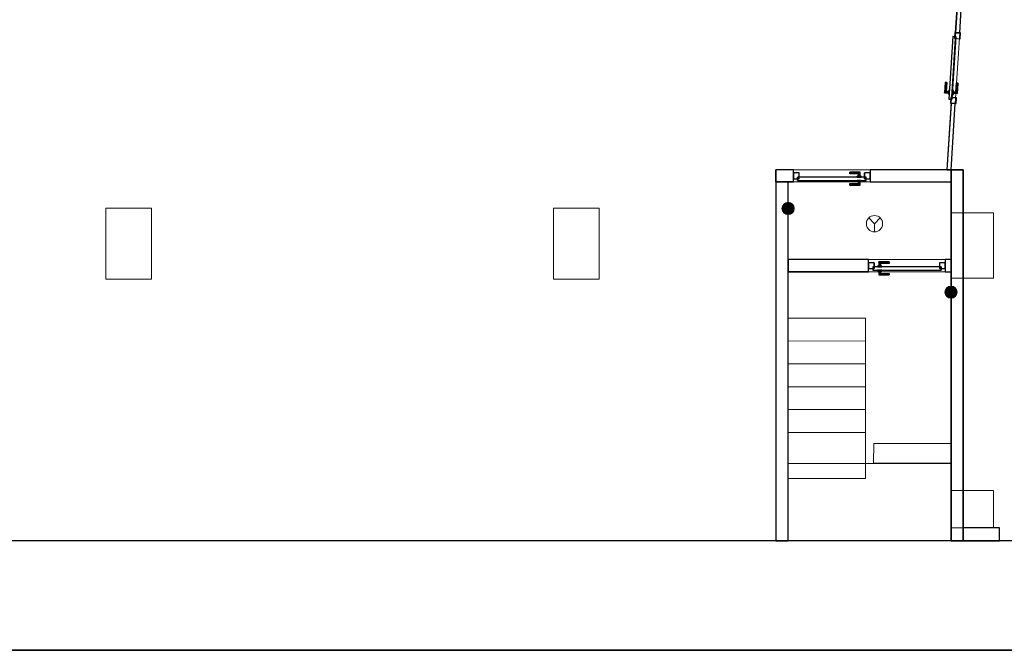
# Model space of a CAD drawing. Header units: metres. Extents: x 391.1 to 427.5, y 12.7 to 28.4.
# Tile 2 of 5: x 409.3 to 421.4, y 12.8 to 20.6. Entities that reach past the tile are written whole.
import ezdxf

# ---------------------------------------------------------------- set-up
doc = ezdxf.new("R2010")
doc.units = ezdxf.units.M
doc.layers.add('01_CARPINTERIA', color=5, linetype='Continuous', lineweight=25, true_color=0x0000ff)
doc.layers.add('01_SUELOS', color=7, linetype='Continuous', lineweight=25, true_color=0x007f00)
for name, color, linetype, lineweight in [('A-COLS-____-MCUT', 7, 'Continuous', 18), ('A-COLS-____-OTLN', 7, 'Continuous', 18), ('A-DETL-GENF-OTLN', 7, 'Continuous', 18), ('A-GENM-____-OTLN', 7, 'Continuous', 18), ('A-WALL-____-MCUT', 7, 'Continuous', 25), ('A-WALL-____-OTLN', 7, 'Continuous', 25), ('S-STRS-____-MCUT', 7, 'Continuous', 18), ('S-STRS-____-OTLN', 7, 'Continuous', 18)]:
    doc.layers.add(name, color=color, linetype=linetype, lineweight=lineweight)

# ---------------------------------------------------------------- blocks, each defined once
blk = doc.blocks.new('Family - Evans PS-2-151009-00_PCI_PS2')
at = {"layer": 'A-WALL-____-MCUT', "color": 253, "true_color": 0xaaaaaa}
for p, q in [((0.99, 0.15), (0, 0.15)), ((0, 0.15), (0, 0)), ((0.99, 0), (0.99, 0.15)), ((1.93, 0.15), (1.93, 0)), ((2.148, 0.15), (1.93, 0.15)), ((2.148, 0), (2.148, 0.15)), ((0, 0), (0.99, 0)), ((1.93, 0), (2.148, 0))]:
    blk.add_line(p, q, dxfattribs=at)
at = {"layer": 'A-WALL-____-OTLN', "color": 253, "true_color": 0xaaaaaa}
for p, q in [((0.99, 0.15), (0, 0.15)), ((0, 0.15), (0, 0)), ((0.99, 0), (0.99, 0.15)), ((1.93, 0.15), (1.93, 0)), ((1.93, 0.15), (2.148, 0.15)), ((2.148, 0.15), (2.148, 0)), ((0, 0), (0.99, 0)), ((1.93, 0), (2.148, 0))]:
    blk.add_line(p, q, dxfattribs=at)
at = {"layer": 'A-WALL-____-OTLN', "color": 253, "lineweight": 18, "true_color": 0xaaaaaa}
blk.add_line((0, 0), (2.148, 0), dxfattribs=at)
blk = doc.blocks.new('Family - Vano puerta-151018-00_PCI_PS2')
at = {"layer": 'A-GENM-____-OTLN', "color": 253, "true_color": 0xaaaaaa}
for p, q in [((419.741, 18.731), (418.801, 18.731)), ((418.801, 18.731), (418.801, 18.581)), ((418.801, 18.731), (419.741, 18.731)), ((418.801, 18.581), (418.801, 18.731)), ((419.741, 18.581), (419.741, 18.731)), ((419.741, 18.581), (419.741, 18.731)), ((418.801, 18.581), (419.741, 18.581)), ((419.741, 18.581), (418.801, 18.581))]:
    blk.add_line(p, q, dxfattribs=at)
blk = doc.blocks.new('Family - LONDR55-XX_ZZ-ARQ-CAA-M3D-Londres55-151027-00_PCI_PS2')
at = {"layer": '01_CARPINTERIA', "color": 161, "true_color": 0xaaaaff}
for p, q in [((0.126, 0.149), (0.125, 0.15)), ((0.125, 0.15), (0.125, 0.1)), ((0.125, 0.15), (0.126, 0.149)), ((0.25, 0.15), (0.125, 0.15)), ((0.13, 0.145), (0.126, 0.149)), ((0.126, 0.149), (0.126, 0.1)), ((0.126, 0.149), (0.126, 0.1)), ((0.126, 0.149), (0.13, 0.145)), ((0.25, 0.149), (0.126, 0.149)), ((0.25, 0.149), (0.126, 0.149)), ((0.135, 0.14), (0.13, 0.145)), ((0.13, 0.145), (0.13, 0.1)), ((0.13, 0.145), (0.13, 0.1)), ((0.13, 0.145), (0.135, 0.14)), ((0.25, 0.145), (0.13, 0.145)), ((0.25, 0.145), (0.13, 0.145)), ((0.135, 0.1), (0.135, 0.14)), ((0.135, 0.14), (0.135, 0.1)), ((0.135, 0.14), (0.14, 0.135)), ((0.14, 0.135), (0.135, 0.14)), ((0.135, 0.14), (0.25, 0.14)), ((0.25, 0.14), (0.135, 0.14)), ((0.14, 0.135), (0.14, 0.1)), ((0.14, 0.135), (0.144, 0.131)), ((0.144, 0.131), (0.14, 0.135)), ((0.14, 0.135), (0.14, 0.1)), ((0.25, 0.135), (0.14, 0.135)), ((0.25, 0.135), (0.14, 0.135)), ((0.144, 0.131), (0.144, 0.1)), ((0.144, 0.131), (0.145, 0.13)), ((0.145, 0.13), (0.144, 0.131)), ((0.144, 0.131), (0.144, 0.1)), ((0.25, 0.131), (0.144, 0.131)), ((0.25, 0.131), (0.144, 0.131)), ((0.145, 0.13), (0.145, 0.1)), ((0.25, 0.13), (0.145, 0.13)), ((0.25, 0.149), (0.25, 0.15)), ((0.25, 0.15), (0.25, 0.149)), ((0.25, 0.145), (0.25, 0.149)), ((0.25, 0.149), (0.25, 0.145)), ((0.25, 0.145), (0.25, 0.14)), ((0.25, 0.14), (0.25, 0.145)), ((0.25, 0.14), (0.25, 0.135)), ((0.25, 0.135), (0.25, 0.14)), ((0.25, 0.135), (0.25, 0.131)), ((0.25, 0.131), (0.25, 0.135)), ((0.25, 0.131), (0.25, 0.13)), ((0.25, 0.13), (0.25, 0.131)), ((0.07, 0.07), (0, 0.07)), ((0, 0.07), (0, 0)), ((0.07, 0.07), (0, 0.07)), ((0, 0.07), (0, 0)), ((0, 0), (0.07, 0)), ((0, 0), (0.07, 0)), ((0.89, 0.09), (0.05, 0.09)), ((0.05, 0.09), (0.05, 0.05)), ((0.89, 0.09), (0.05, 0.09)), ((0.05, 0.09), (0.05, 0.05)), ((0.05, 0.05), (0.89, 0.05)), ((0.05, 0.05), (0.89, 0.05)), ((0.07, 0), (0.07, 0.07)), ((0.07, 0.07), (0.07, 0)), ((0.16, 0.1), (0.11, 0.1)), ((0.11, 0.1), (0.11, 0.09)), ((0.11, 0.1), (0.11, 0.09)), ((0.16, 0.1), (0.11, 0.1)), ((0.11, 0.09), (0.16, 0.09)), ((0.11, 0.09), (0.16, 0.09)), ((0.16, 0.05), (0.11, 0.05)), ((0.11, 0.05), (0.11, 0.04)), ((0.16, 0.05), (0.11, 0.05)), ((0.11, 0.05), (0.11, 0.04)), ((0.11, 0.04), (0.16, 0.04)), ((0.11, 0.04), (0.16, 0.04)), ((0.126, 0.1), (0.125, 0.1)), ((0.125, 0.1), (0.126, 0.1)), ((0.126, 0.04), (0.125, 0.04)), ((0.125, 0.04), (0.126, 0.04)), ((0.125, 0.04), (0.125, -0.01)), ((0.13, 0.1), (0.126, 0.1)), ((0.126, 0.1), (0.13, 0.1)), ((0.13, 0.04), (0.126, 0.04)), ((0.126, 0.04), (0.13, 0.04)), ((0.126, 0.04), (0.126, -0.009)), ((0.126, 0.04), (0.126, -0.009)), ((0.135, 0.1), (0.13, 0.1)), ((0.13, 0.1), (0.135, 0.1)), ((0.13, 0.04), (0.135, 0.04)), ((0.135, 0.04), (0.13, 0.04)), ((0.13, 0.04), (0.13, -0.005)), ((0.13, 0.04), (0.13, -0.005)), ((0.14, 0.1), (0.135, 0.1)), ((0.135, 0.1), (0.14, 0.1)), ((0.135, 0.04), (0.14, 0.04)), ((0.14, 0.04), (0.135, 0.04)), ((0.135, 0), (0.135, 0.04)), ((0.135, 0.04), (0.135, 0)), ((0.14, 0.005), (0.135, 0)), ((0.135, 0), (0.14, 0.005)), ((0.25, 0), (0.135, 0)), ((0.135, 0), (0.25, 0)), ((0.14, 0.1), (0.144, 0.1)), ((0.144, 0.1), (0.14, 0.1)), ((0.14, 0.04), (0.144, 0.04)), ((0.144, 0.04), (0.14, 0.04)), ((0.14, 0.04), (0.14, 0.005)), ((0.14, 0.04), (0.14, 0.005)), ((0.144, 0.009), (0.14, 0.005)), ((0.14, 0.005), (0.144, 0.009)), ((0.14, 0.005), (0.25, 0.005)), ((0.14, 0.005), (0.25, 0.005)), ((0.144, 0.1), (0.145, 0.1)), ((0.145, 0.1), (0.144, 0.1)), ((0.144, 0.04), (0.145, 0.04)), ((0.145, 0.04), (0.144, 0.04)), ((0.144, 0.04), (0.144, 0.009)), ((0.144, 0.04), (0.144, 0.009)), ((0.145, 0.01), (0.144, 0.009)), ((0.144, 0.009), (0.145, 0.01)), ((0.144, 0.009), (0.25, 0.009)), ((0.144, 0.009), (0.25, 0.009)), ((0.145, 0.04), (0.145, 0.01)), ((0.145, 0.01), (0.25, 0.01)), ((0.16, 0.09), (0.16, 0.1)), ((0.16, 0.1), (0.16, 0.09)), ((0.16, 0.04), (0.16, 0.05)), ((0.16, 0.05), (0.16, 0.04)), ((0.25, 0.009), (0.25, 0.01)), ((0.25, 0.01), (0.25, 0.009)), ((0.25, 0.005), (0.25, 0.009)), ((0.25, 0.009), (0.25, 0.005)), ((0.25, 0.005), (0.25, 0)), ((0.25, 0), (0.25, 0.005)), ((0.25, 0), (0.25, -0.005)), ((0.25, -0.005), (0.25, 0)), ((0.94, 0.07), (0.87, 0.07)), ((0.87, 0.07), (0.87, 0)), ((0.94, 0.07), (0.87, 0.07)), ((0.87, 0.07), (0.87, 0)), ((0.87, 0), (0.94, 0)), ((0.87, 0), (0.94, 0)), ((0.89, 0.05), (0.89, 0.09)), ((0.89, 0.09), (0.89, 0.05)), ((0.94, 0), (0.94, 0.07)), ((0.94, 0.07), (0.94, 0)), ((0.125, -0.01), (0.126, -0.009)), ((0.126, -0.009), (0.125, -0.01)), ((0.125, -0.01), (0.25, -0.01)), ((0.126, -0.009), (0.13, -0.005)), ((0.13, -0.005), (0.126, -0.009)), ((0.126, -0.009), (0.25, -0.009)), ((0.126, -0.009), (0.25, -0.009)), ((0.13, -0.005), (0.135, 0)), ((0.135, 0), (0.13, -0.005)), ((0.13, -0.005), (0.25, -0.005)), ((0.13, -0.005), (0.25, -0.005)), ((0.25, -0.005), (0.25, -0.009)), ((0.25, -0.009), (0.25, -0.005)), ((0.25, -0.009), (0.25, -0.01)), ((0.25, -0.01), (0.25, -0.009))]:
    blk.add_line(p, q, dxfattribs=at)
blk = doc.blocks.new('Family - Porta PS-2-151028-00_PCI_PS2')
blk.add_blockref('Family - LONDR55-XX_ZZ-ARQ-CAA-M3D-Londres55-151027-00_PCI_PS2', (0, 0))
blk = doc.blocks.new('Family - LONDR55-XX_ZZ-ARQ-CAA-M3D-Londres55-151034-00_PCI_PS2')
at = {"layer": '01_SUELOS', "color": 9, "true_color": 0xaad4aa}
for p, q in [((0, 0), (33.142, 0)), ((33.142, 0), (0, 0))]:
    blk.add_line(p, q, dxfattribs=at)
blk = doc.blocks.new('Family - LONDR55-XX_ZZ-ARQ-CAA-M3D-Londres55-151038-00_PCI_PS2')
at = {"layer": '01_CARPINTERIA', "color": 161, "true_color": 0xaaaaff}
for p, q in [((0.69, 0.149), (0.69, 0.15)), ((0.69, 0.15), (0.69, 0.149)), ((0.815, 0.15), (0.69, 0.15)), ((0.69, 0.145), (0.69, 0.149)), ((0.69, 0.149), (0.69, 0.145)), ((0.814, 0.149), (0.69, 0.149)), ((0.814, 0.149), (0.69, 0.149)), ((0.69, 0.14), (0.69, 0.145)), ((0.69, 0.145), (0.69, 0.14)), ((0.81, 0.145), (0.69, 0.145)), ((0.81, 0.145), (0.69, 0.145)), ((0.69, 0.135), (0.69, 0.14)), ((0.69, 0.14), (0.69, 0.135)), ((0.69, 0.14), (0.805, 0.14)), ((0.805, 0.14), (0.69, 0.14)), ((0.69, 0.135), (0.69, 0.131)), ((0.69, 0.131), (0.69, 0.135)), ((0.8, 0.135), (0.69, 0.135)), ((0.8, 0.135), (0.69, 0.135)), ((0.69, 0.131), (0.69, 0.13)), ((0.69, 0.13), (0.69, 0.131)), ((0.796, 0.131), (0.69, 0.131)), ((0.796, 0.131), (0.69, 0.131)), ((0.795, 0.13), (0.69, 0.13)), ((0.795, 0.13), (0.796, 0.131)), ((0.796, 0.131), (0.795, 0.13)), ((0.795, 0.1), (0.795, 0.13)), ((0.796, 0.131), (0.8, 0.135)), ((0.8, 0.135), (0.796, 0.131)), ((0.796, 0.1), (0.796, 0.131)), ((0.796, 0.1), (0.796, 0.131)), ((0.8, 0.135), (0.805, 0.14)), ((0.805, 0.14), (0.8, 0.135)), ((0.8, 0.1), (0.8, 0.135)), ((0.8, 0.1), (0.8, 0.135)), ((0.81, 0.145), (0.805, 0.14)), ((0.805, 0.14), (0.81, 0.145)), ((0.805, 0.14), (0.805, 0.1)), ((0.805, 0.1), (0.805, 0.14)), ((0.814, 0.149), (0.81, 0.145)), ((0.81, 0.145), (0.814, 0.149)), ((0.81, 0.1), (0.81, 0.145)), ((0.81, 0.1), (0.81, 0.145)), ((0.815, 0.15), (0.814, 0.149)), ((0.814, 0.149), (0.815, 0.15)), ((0.814, 0.1), (0.814, 0.149)), ((0.814, 0.1), (0.814, 0.149)), ((0.815, 0.1), (0.815, 0.15)), ((0.07, 0.07), (0, 0.07)), ((0, 0.07), (0, 0)), ((0.07, 0.07), (0, 0.07)), ((0, 0), (0, 0.07)), ((0, 0), (0.07, 0)), ((0, 0), (0.07, 0)), ((0.89, 0.09), (0.05, 0.09)), ((0.05, 0.09), (0.05, 0.05)), ((0.89, 0.09), (0.05, 0.09)), ((0.05, 0.05), (0.05, 0.09)), ((0.05, 0.05), (0.89, 0.05)), ((0.05, 0.05), (0.89, 0.05)), ((0.07, 0), (0.07, 0.07)), ((0.07, 0), (0.07, 0.07)), ((0.69, 0.009), (0.69, 0.01)), ((0.69, 0.01), (0.69, 0.009)), ((0.69, 0.01), (0.795, 0.01)), ((0.69, 0.005), (0.69, 0.009)), ((0.69, 0.009), (0.69, 0.005)), ((0.69, 0.009), (0.796, 0.009)), ((0.69, 0.009), (0.796, 0.009)), ((0.69, 0), (0.69, 0.005)), ((0.69, 0.005), (0.69, 0)), ((0.69, 0.005), (0.8, 0.005)), ((0.69, 0.005), (0.8, 0.005)), ((0.69, -0.005), (0.69, 0)), ((0.69, 0), (0.69, -0.005)), ((0.805, 0), (0.69, 0)), ((0.69, 0), (0.805, 0)), ((0.83, 0.1), (0.78, 0.1)), ((0.78, 0.1), (0.78, 0.09)), ((0.78, 0.09), (0.78, 0.1)), ((0.83, 0.1), (0.78, 0.1)), ((0.78, 0.09), (0.83, 0.09)), ((0.78, 0.09), (0.83, 0.09)), ((0.83, 0.05), (0.78, 0.05)), ((0.78, 0.05), (0.78, 0.04)), ((0.83, 0.05), (0.78, 0.05)), ((0.78, 0.04), (0.78, 0.05)), ((0.78, 0.04), (0.83, 0.04)), ((0.78, 0.04), (0.83, 0.04)), ((0.796, 0.1), (0.795, 0.1)), ((0.795, 0.1), (0.796, 0.1)), ((0.796, 0.04), (0.795, 0.04)), ((0.795, 0.04), (0.796, 0.04)), ((0.795, 0.01), (0.795, 0.04)), ((0.796, 0.009), (0.795, 0.01)), ((0.795, 0.01), (0.796, 0.009)), ((0.8, 0.1), (0.796, 0.1)), ((0.796, 0.1), (0.8, 0.1)), ((0.8, 0.04), (0.796, 0.04)), ((0.796, 0.04), (0.8, 0.04)), ((0.796, 0.009), (0.796, 0.04)), ((0.796, 0.009), (0.796, 0.04)), ((0.8, 0.005), (0.796, 0.009)), ((0.796, 0.009), (0.8, 0.005)), ((0.805, 0.1), (0.8, 0.1)), ((0.8, 0.1), (0.805, 0.1)), ((0.8, 0.04), (0.805, 0.04)), ((0.805, 0.04), (0.8, 0.04)), ((0.8, 0.005), (0.8, 0.04)), ((0.8, 0.005), (0.8, 0.04)), ((0.805, 0), (0.8, 0.005)), ((0.8, 0.005), (0.805, 0)), ((0.81, 0.1), (0.805, 0.1)), ((0.805, 0.1), (0.81, 0.1)), ((0.805, 0.04), (0.81, 0.04)), ((0.81, 0.04), (0.805, 0.04)), ((0.805, 0.04), (0.805, 0)), ((0.805, 0), (0.805, 0.04)), ((0.805, 0), (0.81, -0.005)), ((0.81, 0.1), (0.814, 0.1)), ((0.814, 0.1), (0.81, 0.1)), ((0.81, 0.04), (0.814, 0.04)), ((0.814, 0.04), (0.81, 0.04)), ((0.81, -0.005), (0.81, 0.04)), ((0.81, -0.005), (0.81, 0.04)), ((0.814, 0.1), (0.815, 0.1)), ((0.815, 0.1), (0.814, 0.1)), ((0.814, 0.04), (0.815, 0.04)), ((0.815, 0.04), (0.814, 0.04)), ((0.814, -0.009), (0.814, 0.04)), ((0.814, -0.009), (0.814, 0.04)), ((0.815, -0.01), (0.815, 0.04)), ((0.83, 0.09), (0.83, 0.1)), ((0.83, 0.09), (0.83, 0.1)), ((0.83, 0.04), (0.83, 0.05)), ((0.83, 0.04), (0.83, 0.05)), ((0.94, 0.07), (0.87, 0.07)), ((0.87, 0.07), (0.87, 0)), ((0.94, 0.07), (0.87, 0.07)), ((0.87, 0), (0.87, 0.07)), ((0.87, 0), (0.94, 0)), ((0.87, 0), (0.94, 0)), ((0.89, 0.05), (0.89, 0.09)), ((0.89, 0.05), (0.89, 0.09)), ((0.94, 0), (0.94, 0.07)), ((0.94, 0), (0.94, 0.07)), ((0.69, -0.005), (0.69, -0.009)), ((0.69, -0.009), (0.69, -0.005)), ((0.69, -0.005), (0.81, -0.005)), ((0.69, -0.005), (0.81, -0.005)), ((0.69, -0.009), (0.69, -0.01)), ((0.69, -0.01), (0.69, -0.009)), ((0.69, -0.009), (0.814, -0.009)), ((0.69, -0.009), (0.814, -0.009)), ((0.69, -0.01), (0.815, -0.01)), ((0.81, -0.005), (0.805, 0)), ((0.81, -0.005), (0.814, -0.009)), ((0.814, -0.009), (0.81, -0.005)), ((0.814, -0.009), (0.815, -0.01)), ((0.815, -0.01), (0.814, -0.009))]:
    blk.add_line(p, q, dxfattribs=at)
blk = doc.blocks.new('Family - Porta PS-2-151039-00_PCI_PS2')
blk.add_blockref('Family - LONDR55-XX_ZZ-ARQ-CAA-M3D-Londres55-151038-00_PCI_PS2', (0, 0))
blk = doc.blocks.new('Family - Escala PS-2-151043-00_PCI_PS2')
at = {"layer": 'S-STRS-____-MCUT', "color": 253, "true_color": 0xaaaaaa}
for p, q in [((1.051, 1.196), (1.05, 0.95)), ((2.001, 1.196), (1.051, 1.196)), ((2, 0.949), (2.001, 1.196)), ((0.951, 0.95), (0.001, 0.949)), ((0.001, 0.949), (0.002, 0)), ((1.05, 0.95), (0.951, 0.95)), ((2, 0.949), (1.05, 0.95)), ((1.05, 0.95), (2, 0.949)), ((2, 0), (2, 0.949)), ((0.002, 0), (2, 0))]:
    blk.add_line(p, q, dxfattribs=at)
at = {"layer": 'S-STRS-____-OTLN', "color": 253, "true_color": 0xaaaaaa}
for p, q in [((0, 2.73), (0.95, 2.731)), ((0.95, 2.731), (0, 2.73)), ((0.95, 2.731), (0, 2.73)), ((0, 2.73), (0.95, 2.731)), ((0, 2.73), (0.002, 0.765)), ((0, 2.45), (0, 2.73)), ((0, 2.73), (0, 2.45)), ((0, 2.45), (0, 2.73)), ((0.952, 0.766), (0.95, 2.731)), ((0.95, 2.731), (0.95, 2.451)), ((0.95, 2.451), (0.95, 2.731)), ((0.95, 2.731), (0.95, 2.451)), ((0.95, 2.451), (0, 2.45)), ((0.95, 2.451), (0, 2.45)), ((0, 2.45), (0.95, 2.451)), ((0.95, 2.451), (0, 2.45)), ((0.95, 2.451), (0, 2.45)), ((0, 2.45), (0.95, 2.451)), ((0, 2.17), (0, 2.45)), ((0, 2.45), (0, 2.17)), ((0, 2.17), (0, 2.45)), ((0.95, 2.451), (0.95, 2.171)), ((0.95, 2.171), (0.95, 2.451)), ((0.95, 2.451), (0.95, 2.171)), ((0.95, 2.171), (0, 2.17)), ((0.95, 2.171), (0, 2.17)), ((0, 2.17), (0.95, 2.171)), ((0.95, 2.171), (0, 2.17)), ((0.95, 2.171), (0, 2.17)), ((0, 2.17), (0.95, 2.171)), ((0.001, 1.89), (0, 2.17)), ((0, 2.17), (0.001, 1.89)), ((0.001, 1.89), (0, 2.17)), ((0.95, 2.171), (0.951, 1.891)), ((0.951, 1.891), (0.95, 2.171)), ((0.95, 2.171), (0.951, 1.891)), ((0.951, 1.891), (0.001, 1.89)), ((0.951, 1.891), (0.001, 1.89)), ((0.001, 1.89), (0.951, 1.891)), ((0.951, 1.891), (0.001, 1.89)), ((0.951, 1.891), (0.001, 1.89)), ((0.001, 1.89), (0.951, 1.891)), ((0.001, 1.61), (0.001, 1.89)), ((0.001, 1.89), (0.001, 1.61)), ((0.001, 1.61), (0.001, 1.89)), ((0.951, 1.891), (0.951, 1.611)), ((0.951, 1.611), (0.951, 1.891)), ((0.951, 1.891), (0.951, 1.611)), ((0.951, 1.611), (0.001, 1.61)), ((0.951, 1.611), (0.001, 1.61)), ((0.951, 1.611), (0.001, 1.61)), ((0.001, 1.61), (0.951, 1.611)), ((0.001, 1.61), (0.951, 1.611)), ((0.951, 1.611), (0.001, 1.61)), ((0.001, 1.33), (0.001, 1.61)), ((0.001, 1.61), (0.001, 1.33)), ((0.001, 1.33), (0.001, 1.61)), ((0.951, 1.611), (0.951, 1.331)), ((0.951, 1.331), (0.951, 1.611)), ((0.951, 1.611), (0.951, 1.331)), ((0.951, 1.331), (0.001, 1.33)), ((0.001, 1.33), (0.951, 1.331)), ((0.951, 1.331), (0.001, 1.33)), ((0.951, 1.331), (0.001, 1.33)), ((0.001, 1.33), (0.951, 1.331)), ((0.951, 1.331), (0.001, 1.33)), ((0.001, 1.33), (0.001, 0.949)), ((0.001, 0.949), (0.001, 1.33)), ((0.001, 1.33), (0.001, 0.949)), ((0.951, 0.95), (0.951, 1.331)), ((0.951, 1.331), (0.951, 0.95)), ((0.951, 0.95), (0.951, 1.331)), ((1.051, 1.196), (1.05, 0.955)), ((2, 0.954), (2.001, 1.196)), ((0.001, 0.949), (0.951, 0.95)), ((0.951, 0.95), (0.001, 0.949)), ((0.001, 0.949), (0.951, 0.95)), ((0.951, 0.95), (0.001, 0.949)), ((0.951, 0.95), (0.001, 0.949)), ((0.002, 0.765), (0.001, 0.949)), ((0.001, 0.949), (0.002, 0)), ((0.951, 0.95), (0.952, 0.766)), ((1.05, 0.95), (0.951, 0.95)), ((1.05, 0.955), (2, 0.954)), ((1.05, 0.955), (1.05, 0.95)), ((2, 0.949), (1.05, 0.95)), ((2, 0.949), (1.05, 0.95)), ((2, 0.949), (2, 0.954)), ((2, 0), (2, 0.949)), ((0.952, 0.766), (0.002, 0.765)), ((0.002, 0), (2, 0))]:
    blk.add_line(p, q, dxfattribs=at)
blk = doc.blocks.new('Family - Evans PS-2-151049-00_PCI_PS2')
at = {"layer": 'A-WALL-____-MCUT', "color": 253, "true_color": 0xaaaaaa}
for p, q in [((4.39, 0.15), (0, 0.15)), ((0, 0.15), (0, 0)), ((4.55, 0.15), (4.39, 0.15)), ((4.39, 0.15), (4.39, 0.15)), ((4.55, 0), (4.55, 0.15)), ((0, 0), (4.55, 0))]:
    blk.add_line(p, q, dxfattribs=at)
at = {"layer": 'A-WALL-____-OTLN', "color": 253, "true_color": 0xaaaaaa}
for p, q in [((0, 0), (0, 0.15)), ((0, 0.15), (4.39, 0.15)), ((4.55, 0.15), (4.39, 0.15)), ((4.39, 0.15), (4.39, 0.15)), ((4.55, 0.15), (4.55, 0)), ((4.55, 0), (0, 0))]:
    blk.add_line(p, q, dxfattribs=at)
at = {"layer": 'A-WALL-____-OTLN', "color": 253, "lineweight": 18, "true_color": 0xaaaaaa}
blk.add_line((0, 0), (4.55, 0), dxfattribs=at)
blk = doc.blocks.new('Family - Pilar PS-2-151055-00_PCI_PS2')
at = {"layer": 'A-COLS-____-MCUT', "color": 253, "true_color": 0xaaaaaa}
for p, q in [((0.52, 0.46), (0, 0.46)), ((0, 0.46), (0, 0)), ((0.52, 0), (0.52, 0.46)), ((0, 0), (0.52, 0))]:
    blk.add_line(p, q, dxfattribs=at)
at = {"layer": 'A-COLS-____-OTLN', "color": 253, "true_color": 0xaaaaaa}
for p, q in [((0.52, 0.46), (0, 0.46)), ((0, 0.46), (0, 0)), ((0.52, 0), (0.52, 0.46)), ((0, 0), (0.52, 0))]:
    blk.add_line(p, q, dxfattribs=at)
blk = doc.blocks.new('Family - Evans PS-2-151060-00_PCI_PS2')
at = {"layer": 'A-WALL-____-MCUT', "color": 253, "true_color": 0xaaaaaa}
for p, q in [((2.985, 0.05), (-0.003, 0.05)), ((-0.003, 0.05), (0, 0)), ((0, 0), (2.985, 0)), ((2.985, 0), (2.985, 0.05)), ((3.853, 0.05), (3.853, 0)), ((4.665, 0.05), (3.853, 0.05)), ((3.853, 0), (4.668, 0)), ((4.668, 0), (4.665, 0.05))]:
    blk.add_line(p, q, dxfattribs=at)
at = {"layer": 'A-WALL-____-OTLN', "color": 253, "true_color": 0xaaaaaa}
for p, q in [((0, 0), (-0.003, 0.05)), ((2.985, 0.05), (-0.003, 0.05)), ((2.985, 0), (0, 0)), ((2.985, 0), (2.985, 0.05)), ((4.665, 0.05), (3.853, 0.05)), ((3.853, 0.05), (3.853, 0)), ((3.853, 0), (4.668, 0)), ((4.668, 0), (4.665, 0.05))]:
    blk.add_line(p, q, dxfattribs=at)
at = {"layer": 'A-WALL-____-OTLN', "color": 253, "lineweight": 18, "true_color": 0xaaaaaa}
blk.add_line((0, 0), (4.668, 0), dxfattribs=at)
blk = doc.blocks.new('Family - Vano puerta-151062-00_PCI_PS2')
at = {"layer": 'A-GENM-____-OTLN', "color": 253, "true_color": 0xaaaaaa}
for p, q in [((420.788, 20.41), (420.733, 19.544)), ((420.733, 19.544), (420.788, 20.41)), ((420.783, 19.541), (420.838, 20.407)), ((420.838, 20.407), (420.783, 19.541)), ((420.838, 20.407), (420.788, 20.41)), ((420.838, 20.407), (420.788, 20.41)), ((420.733, 19.544), (420.783, 19.541)), ((420.783, 19.541), (420.733, 19.544))]:
    blk.add_line(p, q, dxfattribs=at)
blk = doc.blocks.new('Family - Evans PS-2-151074-00_PCI_PS2')
at = {"layer": 'A-WALL-____-MCUT', "color": 253, "true_color": 0xaaaaaa}
for p, q in [((0.445, 0.16), (0, 0.16)), ((0, 0.16), (0, 0)), ((0.445, 0), (0.445, 0.16)), ((0, 0), (0.445, 0))]:
    blk.add_line(p, q, dxfattribs=at)
at = {"layer": 'A-WALL-____-OTLN', "color": 253, "true_color": 0xaaaaaa}
for p, q in [((0.445, 0.16), (0, 0.16)), ((0, 0.16), (0, 0)), ((0.445, 0), (0.445, 0.16)), ((0, 0), (0.445, 0))]:
    blk.add_line(p, q, dxfattribs=at)
at = {"layer": 'A-WALL-____-OTLN', "color": 253, "lineweight": 18, "true_color": 0xaaaaaa}
blk.add_line((0, 0), (0.445, 0), dxfattribs=at)
blk = doc.blocks.new('Family - Pilar PS-2-151079-00_PCI_PS2')
at = {"layer": 'A-COLS-____-MCUT', "color": 253, "true_color": 0xaaaaaa}
for p, q in [((0.56, 0.87), (0, 0.87)), ((0, 0.87), (0, 0)), ((0.56, 0), (0.56, 0.87)), ((0, 0), (0.56, 0))]:
    blk.add_line(p, q, dxfattribs=at)
at = {"layer": 'A-COLS-____-OTLN', "color": 253, "true_color": 0xaaaaaa}
for p, q in [((0.56, 0.87), (0, 0.87)), ((0, 0.87), (0, 0)), ((0.56, 0), (0.56, 0.87)), ((0, 0), (0.56, 0))]:
    blk.add_line(p, q, dxfattribs=at)
blk = doc.blocks.new('Family - Pilar PS-2-151083-00_PCI_PS2')
at = {"layer": 'A-COLS-____-MCUT', "color": 253, "true_color": 0xaaaaaa}
for p, q in [((0.52, 0.8), (0, 0.8)), ((0, 0.8), (0, 0)), ((0.52, 0), (0.52, 0.8)), ((0, 0), (0.52, 0))]:
    blk.add_line(p, q, dxfattribs=at)
at = {"layer": 'A-COLS-____-OTLN', "color": 253, "true_color": 0xaaaaaa}
for p, q in [((0.52, 0.8), (0, 0.8)), ((0, 0.8), (0, 0)), ((0.52, 0), (0.52, 0.8)), ((0, 0), (0.52, 0))]:
    blk.add_line(p, q, dxfattribs=at)
blk = doc.blocks.new('Family - LONDR55-XX_ZZ-ARQ-CAA-M3D-Londres55-151108-00_PCI_PS2')
at = {"layer": '01_CARPINTERIA', "color": 161, "true_color": 0xaaaaff}
for p, q in [((0.126, 0.149), (0.125, 0.15)), ((0.125, 0.15), (0.125, 0.1)), ((0.125, 0.15), (0.126, 0.149)), ((0.25, 0.15), (0.125, 0.15)), ((0.13, 0.145), (0.126, 0.149)), ((0.126, 0.149), (0.126, 0.1)), ((0.126, 0.149), (0.126, 0.1)), ((0.126, 0.149), (0.13, 0.145)), ((0.25, 0.149), (0.126, 0.149)), ((0.25, 0.149), (0.126, 0.149)), ((0.135, 0.14), (0.13, 0.145)), ((0.13, 0.145), (0.13, 0.1)), ((0.13, 0.145), (0.13, 0.1)), ((0.13, 0.145), (0.135, 0.14)), ((0.25, 0.145), (0.13, 0.145)), ((0.25, 0.145), (0.13, 0.145)), ((0.135, 0.1), (0.135, 0.14)), ((0.135, 0.14), (0.135, 0.1)), ((0.135, 0.14), (0.14, 0.135)), ((0.14, 0.135), (0.135, 0.14)), ((0.135, 0.14), (0.25, 0.14)), ((0.25, 0.14), (0.135, 0.14)), ((0.14, 0.135), (0.14, 0.1)), ((0.14, 0.135), (0.144, 0.131)), ((0.144, 0.131), (0.14, 0.135)), ((0.14, 0.135), (0.14, 0.1)), ((0.25, 0.135), (0.14, 0.135)), ((0.25, 0.135), (0.14, 0.135)), ((0.144, 0.131), (0.144, 0.1)), ((0.144, 0.131), (0.145, 0.13)), ((0.145, 0.13), (0.144, 0.131)), ((0.144, 0.131), (0.144, 0.1)), ((0.25, 0.131), (0.144, 0.131)), ((0.25, 0.131), (0.144, 0.131)), ((0.145, 0.13), (0.145, 0.1)), ((0.25, 0.13), (0.145, 0.13)), ((0.25, 0.149), (0.25, 0.15)), ((0.25, 0.15), (0.25, 0.149)), ((0.25, 0.145), (0.25, 0.149)), ((0.25, 0.149), (0.25, 0.145)), ((0.25, 0.145), (0.25, 0.14)), ((0.25, 0.14), (0.25, 0.145)), ((0.25, 0.14), (0.25, 0.135)), ((0.25, 0.135), (0.25, 0.14)), ((0.25, 0.135), (0.25, 0.131)), ((0.25, 0.131), (0.25, 0.135)), ((0.25, 0.131), (0.25, 0.13)), ((0.25, 0.13), (0.25, 0.131)), ((0.07, 0.07), (0, 0.07)), ((0, 0.07), (0, 0)), ((0.07, 0.07), (0, 0.07)), ((0, 0.07), (0, 0)), ((0, 0), (0.07, 0)), ((0.818, 0.09), (0.05, 0.09)), ((0.05, 0.09), (0.05, 0.05)), ((0.818, 0.09), (0.05, 0.09)), ((0.05, 0.09), (0.05, 0.05)), ((0.05, 0.05), (0.818, 0.05)), ((0.05, 0.05), (0.818, 0.05)), ((0.07, 0), (0.07, 0.07)), ((0.07, 0.07), (0.07, 0)), ((0.16, 0.1), (0.11, 0.1)), ((0.11, 0.1), (0.11, 0.09)), ((0.11, 0.1), (0.11, 0.09)), ((0.16, 0.1), (0.11, 0.1)), ((0.11, 0.09), (0.16, 0.09)), ((0.11, 0.09), (0.16, 0.09)), ((0.16, 0.05), (0.11, 0.05)), ((0.11, 0.05), (0.11, 0.04)), ((0.16, 0.05), (0.11, 0.05)), ((0.11, 0.05), (0.11, 0.04)), ((0.11, 0.04), (0.16, 0.04)), ((0.11, 0.04), (0.16, 0.04)), ((0.126, 0.1), (0.125, 0.1)), ((0.125, 0.1), (0.126, 0.1)), ((0.126, 0.04), (0.125, 0.04)), ((0.125, 0.04), (0.126, 0.04)), ((0.125, 0.04), (0.125, -0.01)), ((0.13, 0.1), (0.126, 0.1)), ((0.126, 0.1), (0.13, 0.1)), ((0.13, 0.04), (0.126, 0.04)), ((0.126, 0.04), (0.13, 0.04)), ((0.126, 0.04), (0.126, -0.009)), ((0.126, 0.04), (0.126, -0.009)), ((0.135, 0.1), (0.13, 0.1)), ((0.13, 0.1), (0.135, 0.1)), ((0.13, 0.04), (0.135, 0.04)), ((0.135, 0.04), (0.13, 0.04)), ((0.13, 0.04), (0.13, -0.005)), ((0.13, 0.04), (0.13, -0.005)), ((0.13, -0.005), (0.135, 0)), ((0.135, 0), (0.13, -0.005)), ((0.14, 0.1), (0.135, 0.1)), ((0.135, 0.1), (0.14, 0.1)), ((0.135, 0.04), (0.14, 0.04)), ((0.14, 0.04), (0.135, 0.04)), ((0.135, 0), (0.135, 0.04)), ((0.135, 0.04), (0.135, 0)), ((0.14, 0.005), (0.135, 0)), ((0.135, 0), (0.14, 0.005)), ((0.25, 0), (0.135, 0)), ((0.135, 0), (0.25, 0)), ((0.14, 0.1), (0.144, 0.1)), ((0.144, 0.1), (0.14, 0.1)), ((0.14, 0.04), (0.144, 0.04)), ((0.144, 0.04), (0.14, 0.04)), ((0.14, 0.04), (0.14, 0.005)), ((0.14, 0.04), (0.14, 0.005)), ((0.144, 0.009), (0.14, 0.005)), ((0.14, 0.005), (0.144, 0.009)), ((0.14, 0.005), (0.25, 0.005)), ((0.14, 0.005), (0.25, 0.005)), ((0.144, 0.1), (0.145, 0.1)), ((0.145, 0.1), (0.144, 0.1)), ((0.144, 0.04), (0.145, 0.04)), ((0.145, 0.04), (0.144, 0.04)), ((0.144, 0.04), (0.144, 0.009)), ((0.144, 0.04), (0.144, 0.009)), ((0.145, 0.01), (0.144, 0.009)), ((0.144, 0.009), (0.145, 0.01)), ((0.144, 0.009), (0.25, 0.009)), ((0.144, 0.009), (0.25, 0.009)), ((0.145, 0.04), (0.145, 0.01)), ((0.145, 0.01), (0.25, 0.01)), ((0.16, 0.09), (0.16, 0.1)), ((0.16, 0.1), (0.16, 0.09)), ((0.16, 0.04), (0.16, 0.05)), ((0.16, 0.05), (0.16, 0.04)), ((0.25, 0.009), (0.25, 0.01)), ((0.25, 0.01), (0.25, 0.009)), ((0.25, 0.005), (0.25, 0.009)), ((0.25, 0.009), (0.25, 0.005)), ((0.25, 0.005), (0.25, 0)), ((0.25, 0), (0.25, 0.005)), ((0.25, 0), (0.25, -0.005)), ((0.25, -0.005), (0.25, 0)), ((0.868, 0.07), (0.798, 0.07)), ((0.798, 0.07), (0.798, 0)), ((0.868, 0.07), (0.798, 0.07)), ((0.798, 0.07), (0.798, 0)), ((0.798, 0), (0.868, 0)), ((0.818, 0.05), (0.818, 0.09)), ((0.818, 0.09), (0.818, 0.05)), ((0.868, 0), (0.868, 0.07)), ((0.868, 0.07), (0.868, 0)), ((0, 0), (0.07, 0)), ((0.125, -0.01), (0.126, -0.009)), ((0.126, -0.009), (0.125, -0.01)), ((0.125, -0.01), (0.25, -0.01)), ((0.126, -0.009), (0.13, -0.005)), ((0.13, -0.005), (0.126, -0.009)), ((0.126, -0.009), (0.25, -0.009)), ((0.126, -0.009), (0.25, -0.009)), ((0.13, -0.005), (0.25, -0.005)), ((0.13, -0.005), (0.25, -0.005)), ((0.25, -0.005), (0.25, -0.009)), ((0.25, -0.009), (0.25, -0.005)), ((0.25, -0.009), (0.25, -0.01)), ((0.25, -0.01), (0.25, -0.009)), ((0.798, 0), (0.868, 0))]:
    blk.add_line(p, q, dxfattribs=at)
blk = doc.blocks.new('Family - Porta PS-2-151109-00_PCI_PS2')
blk.add_blockref('Family - LONDR55-XX_ZZ-ARQ-CAA-M3D-Londres55-151108-00_PCI_PS2', (0, 0))
blk = doc.blocks.new('Family - Pilar PS-2-151140-00_PCI_PS2')
at = {"layer": 'A-COLS-____-MCUT', "color": 253, "true_color": 0xaaaaaa}
for p, q in [((0.56, 0.87), (0, 0.87)), ((0, 0.87), (0, 0)), ((0.56, 0), (0.56, 0.87)), ((0, 0), (0.56, 0))]:
    blk.add_line(p, q, dxfattribs=at)
at = {"layer": 'A-COLS-____-OTLN', "color": 253, "true_color": 0xaaaaaa}
for p, q in [((0.56, 0.87), (0, 0.87)), ((0, 0.87), (0, 0)), ((0.56, 0), (0.56, 0.87)), ((0, 0), (0.56, 0))]:
    blk.add_line(p, q, dxfattribs=at)
blk = doc.blocks.new('Family - Evans PS-2-151175-00_PCI_PS2')
at = {"layer": 'A-WALL-____-MCUT', "color": 253, "true_color": 0xaaaaaa}
for p, q in [((0.95, 0.15), (0, 0.15)), ((0, 0.15), (0, 0)), ((1.1, 0.15), (0.95, 0.15)), ((0.95, 0.15), (0.95, 0.15)), ((1.1, 0.15), (1.1, 0.15)), ((4.4, 0.15), (1.1, 0.15)), ((4.4, 0), (4.4, 0.15)), ((0, 0), (4.4, 0))]:
    blk.add_line(p, q, dxfattribs=at)
at = {"layer": 'A-WALL-____-OTLN', "color": 253, "true_color": 0xaaaaaa}
for p, q in [((0.95, 0.15), (0, 0.15)), ((0, 0.15), (0, 0)), ((1.1, 0.15), (0.95, 0.15)), ((0.95, 0.15), (0.95, 0.15)), ((1.1, 0.15), (1.1, 0.15)), ((4.4, 0.15), (1.1, 0.15)), ((4.4, 0), (4.4, 0.15)), ((0, 0), (4.4, 0))]:
    blk.add_line(p, q, dxfattribs=at)
at = {"layer": 'A-WALL-____-OTLN', "color": 253, "lineweight": 18, "true_color": 0xaaaaaa}
blk.add_line((0.003, 0), (4.4, 0), dxfattribs=at)
blk = doc.blocks.new('Family - Mur PS-2-151177-00_PCI_PS2')
at = {"layer": 'A-WALL-____-MCUT', "color": 253, "true_color": 0xaaaaaa}
for p, q in [((31.836, 1.34), (0, 1.34)), ((0, 0), (31.559, 0))]:
    blk.add_line(p, q, dxfattribs=at)
at = {"layer": 'A-WALL-____-OTLN', "color": 253, "true_color": 0xaaaaaa}
for p, q in [((31.836, 1.34), (0, 1.34)), ((0, 0), (31.559, 0))]:
    blk.add_line(p, q, dxfattribs=at)
at = {"layer": 'A-WALL-____-OTLN', "color": 253, "lineweight": 18, "true_color": 0xaaaaaa}
blk.add_line((-0.95, 0), (31.559, 0), dxfattribs=at)
blk = doc.blocks.new('Family - Evans PS-2-151195-00_PCI_PS2')
at = {"layer": 'A-WALL-____-MCUT', "color": 253, "true_color": 0xaaaaaa}
for p, q in [((0.07, 0.15), (0, 0.15)), ((0, 0.15), (0, 0)), ((0.07, 0), (0.07, 0.15)), ((1.01, 0.15), (1.01, 0)), ((1.998, 0.15), (1.01, 0.15)), ((1.998, 0), (1.998, 0.15)), ((0, 0), (0.07, 0)), ((1.01, 0), (1.998, 0))]:
    blk.add_line(p, q, dxfattribs=at)
at = {"layer": 'A-WALL-____-OTLN', "color": 253, "true_color": 0xaaaaaa}
for p, q in [((0.07, 0.15), (0, 0.15)), ((0, 0.15), (0, 0)), ((0.07, 0), (0.07, 0.15)), ((1.01, 0.15), (1.01, 0)), ((1.01, 0.15), (1.998, 0.15)), ((1.998, 0.15), (1.998, 0)), ((0, 0), (0.07, 0)), ((1.01, 0), (1.998, 0))]:
    blk.add_line(p, q, dxfattribs=at)
at = {"layer": 'A-WALL-____-OTLN', "color": 253, "lineweight": 18, "true_color": 0xaaaaaa}
blk.add_line((0, 0), (1.998, 0), dxfattribs=at)
blk = doc.blocks.new('Family - Vano puerta-151197-00_PCI_PS2')
at = {"layer": 'A-GENM-____-OTLN', "color": 253, "true_color": 0xaaaaaa}
for p, q in [((420.661, 17.631), (419.721, 17.631)), ((419.721, 17.631), (419.721, 17.481)), ((419.721, 17.631), (420.661, 17.631)), ((419.721, 17.481), (419.721, 17.631)), ((420.661, 17.481), (420.661, 17.631)), ((420.661, 17.481), (420.661, 17.631)), ((419.721, 17.481), (420.661, 17.481)), ((420.661, 17.481), (419.721, 17.481))]:
    blk.add_line(p, q, dxfattribs=at)
blk = doc.blocks.new('LONDR55-XX_ZZ-ARQ-CAA-M3D-Londres55_ifc-1-00_PCI_PS2')
at = {"layer": '01_CARPINTERIA', "color": 253, "lineweight": 18, "true_color": 0xaaaaaa}
for name, p, rotation in [('Family - Porta PS-2-151109-00_PCI_PS2', (420.793, 19.541), 86.37747637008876), ('Family - Porta PS-2-151028-00_PCI_PS2', (419.741, 18.691), 180), ('Family - Porta PS-2-151039-00_PCI_PS2', (420.661, 17.591), 180)]:
    blk.add_blockref(name, p, dxfattribs=dict(at, rotation=rotation))
at = {"layer": '01_SUELOS', "color": 253, "lineweight": 18, "true_color": 0xaaaaaa}
blk.add_blockref('Family - LONDR55-XX_ZZ-ARQ-CAA-M3D-Londres55-151034-00_PCI_PS2', (391.15, 12.841), dxfattribs=at)
at = {"layer": 'A-COLS-____-OTLN', "color": 253, "lineweight": 18, "true_color": 0xaaaaaa}
for name, p in [('Family - Pilar PS-2-151079-00_PCI_PS2', (410.371, 17.39)), ('Family - Pilar PS-2-151140-00_PCI_PS2', (415.856, 17.391)), ('Family - Pilar PS-2-151083-00_PCI_PS2', (420.731, 17.401)), ('Family - Pilar PS-2-151055-00_PCI_PS2', (420.731, 14.341))]:
    blk.add_blockref(name, p, dxfattribs=at)
at = {"layer": 'A-GENM-____-OTLN', "color": 253, "lineweight": 18, "true_color": 0xaaaaaa}
for name in ['Family - Vano puerta-151062-00_PCI_PS2', 'Family - Vano puerta-151018-00_PCI_PS2', 'Family - Vano puerta-151197-00_PCI_PS2']:
    blk.add_blockref(name, (0, 0), dxfattribs=at)
at = {"layer": 'A-WALL-____-OTLN', "color": 253, "lineweight": 18, "true_color": 0xaaaaaa}
for name, p, rotation in [('Family - Evans PS-2-151060-00_PCI_PS2', (420.976, 23.39), 266.3774763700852), ('Family - Evans PS-2-151009-00_PCI_PS2', (420.731, 18.731), 180), ('Family - Evans PS-2-151049-00_PCI_PS2', (420.731, 18.731), 270), ('Family - Evans PS-2-151175-00_PCI_PS2', (418.584, 18.581), 270), ('Family - Evans PS-2-151195-00_PCI_PS2', (420.731, 17.631), 180), ('Family - Evans PS-2-151074-00_PCI_PS2', (421.326, 14.341), 180)]:
    blk.add_blockref(name, p, dxfattribs=dict(at, rotation=rotation))
blk.add_blockref('Family - Mur PS-2-151177-00_PCI_PS2', (392.1, 12.841), dxfattribs=at)
at = {"layer": 'S-STRS-____-OTLN', "color": 253, "lineweight": 18, "true_color": 0xaaaaaa}
blk.add_blockref('Family - Escala PS-2-151043-00_PCI_PS2', (418.732, 14.181), dxfattribs=at)
blk = doc.blocks.new('ZYR_12_01_08 Retenidor Electromagnètic - ZYR_12_01_08 Retenidor Electromagnètic-932781-00_PCI_PS2')
at = {"layer": 'A-DETL-GENF-OTLN', "true_color": 0xff0909}
blk.add_hatch(color=1, dxfattribs=at).paths.add_polyline_path([(0, -0.075), (0.019, -0.072), (0.038, -0.065), (0.053, -0.053), (0.065, -0.037), (0.072, -0.019), (0.075, 0), (0.072, 0.019), (0.065, 0.038), (0.053, 0.053), (0.038, 0.065), (0.019, 0.072), (0, 0.075), (-0.019, 0.072), (-0.037, 0.065), (-0.053, 0.053), (-0.065, 0.038), (-0.072, 0.019), (-0.075, 0), (-0.072, -0.019), (-0.065, -0.037), (-0.053, -0.053), (-0.037, -0.065), (-0.019, -0.072)])
at = {"layer": 'A-DETL-GENF-OTLN', "color": 1, "true_color": 0xff0000}
blk.add_circle((0, 0), 0.075, dxfattribs=at)
for start, end in [(360, 180), (180, 360)]:
    blk.add_arc((0, 0), 0.075, start, end, dxfattribs=at)
blk = doc.blocks.new('ZYR_12_01_08 Detectors - 01 Detector Òptic-539619-00_PCI_PS2')
at = {"layer": 'A-DETL-GENF-OTLN', "color": 1, "true_color": 0xff0000}
for q in [(-0.071, 0.071), (0.071, 0.071), (0, -0.1)]:
    blk.add_line((0, 0), q, dxfattribs=at)
blk.add_circle((0, 0), 0.1, dxfattribs=at)

msp = doc.modelspace()

# ---------------------------------------------------------------- block references
at = {"lineweight": 5}
msp.add_blockref('LONDR55-XX_ZZ-ARQ-CAA-M3D-Londres55_ifc-1-00_PCI_PS2', (0, 0), dxfattribs=at)
at = {"layer": 'A-DETL-GENF-OTLN', "color": 1, "true_color": 0xff0000}
for name, p in [('ZYR_12_01_08 Retenidor Electromagnètic - ZYR_12_01_08 Retenidor Electromagnètic-932781-00_PCI_PS2', (418.734, 18.257)), ('ZYR_12_01_08 Detectors - 01 Detector Òptic-539619-00_PCI_PS2', (419.793, 18.069)), ('ZYR_12_01_08 Retenidor Electromagnètic - ZYR_12_01_08 Retenidor Electromagnètic-932781-00_PCI_PS2', (420.731, 17.23))]:
    msp.add_blockref(name, p, dxfattribs=at)

doc.saveas('drawing.dxf')
